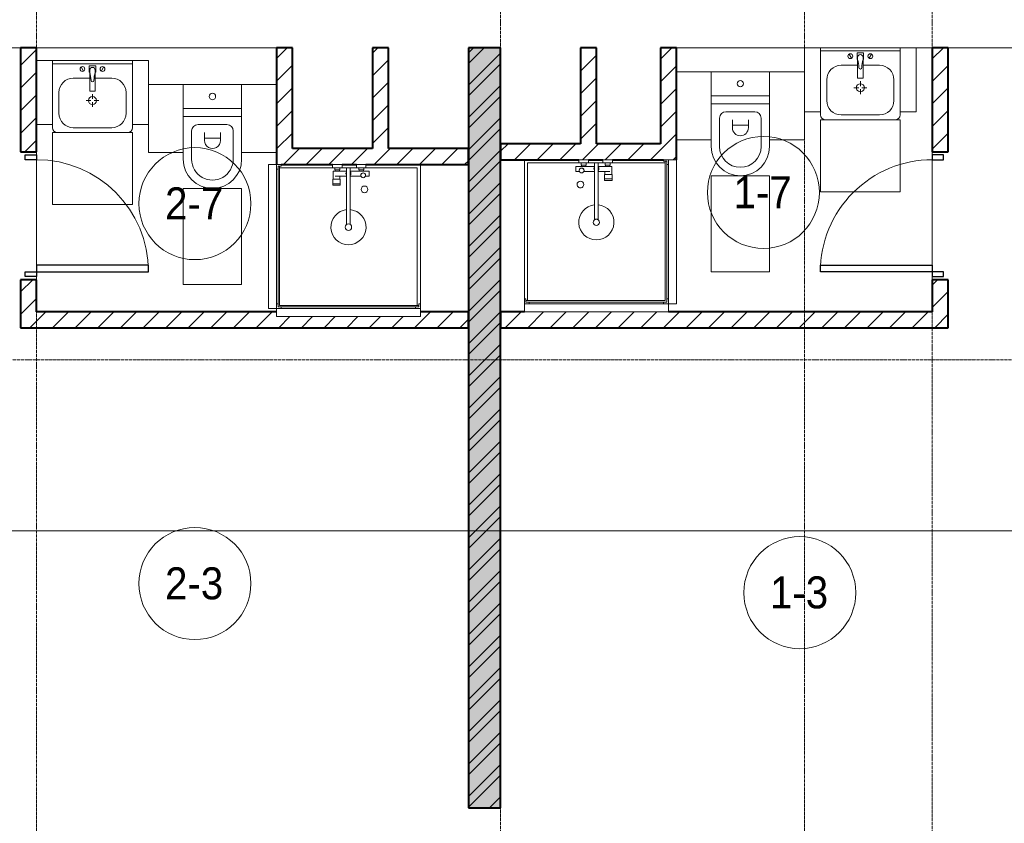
# Model space of a CAD drawing. Header units: millimetres. Extents: x 104173 to 188470, y 7718 to 222239.
# Tile 28 of 50: x 119345 to 125500, y 15903 to 20925. Entities that reach past the tile are written whole.
import ezdxf

# ---------------------------------------------------------------- set-up
doc = ezdxf.new("R2010")
doc.units = ezdxf.units.MM
doc.linetypes.add('ADSK_Линия сетки', pattern=[25, 20, -2.5, 0, -2.5])
doc.linetypes.add('Линия сетки', pattern=[25, 20, -2.5, 0, -2.5])
for name, color, linetype, lineweight in [('Двери', 7, 'Continuous', 18), ('Марки помещений', 7, 'Continuous', 20), ('Мебель', 7, 'Continuous', 18), ('Оси', 7, 'Continuous', 9), ('Перекрытия', 7, 'Continuous', 18), ('Сантехнические приборы', 7, 'Continuous', 18), ('Стены разрез', 7, 'Continuous', 40), ('Форма', 7, 'Continuous', 18)]:
    doc.layers.add(name, color=color, linetype=linetype, lineweight=lineweight)
doc.styles.add('Arial_2', font='arial.ttf', dxfattribs={"width": 0.9, "height": 200})
pattern_1 = [(45, (0, 0), (-70.71068, 70.71068), [])]

# ---------------------------------------------------------------- blocks, each defined once
blk = doc.blocks.new('MR_Душевой поддон - Санузел с душем_900х900-2638749-МКСС_К4_L22_74_700_')
at = {"layer": 'Сантехнические приборы', "color": 253, "true_color": 0xaaaaaa}
for p, q in [((-100, 870), (-90, 870)), ((-90, 870), (-90, 890)), ((-90, 890), (-70, 890)), ((790, 890), (-90, 890)), ((-90, 890), (-90, 10)), ((-80, 10), (-80, 880)), ((-80, 880), (790, 880)), ((-70, 890), (-70, 900)), ((770, 900), (770, 890)), ((770, 890), (790, 890)), ((780, 880), (780, 20)), ((790, 890), (790, 870)), ((790, 880), (790, 890)), ((790, 870), (800, 870)), ((800, 870), (800, 900)), ((800, 870), (800, 0)), ((338.7, 20), (338.7, 375.1)), ((361.3, 375.1), (361.3, 20)), ((251.9, 129.1), (298.9, 129.1)), ((251.9, 120), (251.9, 129.1)), ((298.9, 129.1), (298.9, 120)), ((251.9, 120), (298.9, 120)), ((251.9, 92.5), (251.9, 120)), ((298.9, 120), (251.9, 120)), ((298.9, 92.5), (251.9, 92.5)), ((253.8, 92.5), (296.6, 92.5)), ((253.8, 42), (253.8, 92.5)), ((266.7, 73.7), (338.7, 73.7)), ((296.6, 92.5), (296.6, 73.7)), ((298.9, 120), (298.9, 92.5)), ((361.3, 73.7), (428.7, 73.7)), ((455.7, 73.7), (479.1, 73.7)), ((479.1, 73.7), (479.1, 42)), ((-90, 30), (-100, 30)), ((-90, 10), (-90, 30)), ((-70, 10), (-90, 10)), ((-90, 10), (-80, 10)), ((250.2, 20), (-80, 20)), ((-70, 0), (-70, 10)), ((250.2, 20), (310, 20)), ((250.2, 0), (250.2, 20)), ((266.7, 42), (253.8, 42)), ((264, 34), (296, 34)), ((264, 20), (264, 34)), ((296, 20), (264, 20)), ((338.7, 42), (266.7, 42)), ((266.7, 42), (293.6, 42)), ((266.7, 34), (266.7, 42)), ((293.6, 34), (266.7, 34)), ((293.6, 42), (293.6, 34)), ((296, 34), (296, 20)), ((338.7, 20), (310, 20)), ((310, 20), (310, 0)), ((361.3, 20), (338.7, 20)), ((479.1, 42), (361.3, 42)), ((400, 20), (361.3, 20)), ((400, 0), (400, 20)), ((400, 20), (459.8, 20)), ((414, 20), (414, 34)), ((414, 34), (446, 34)), ((446, 20), (414, 20)), ((416.4, 34), (416.4, 42)), ((416.4, 42), (443.3, 42)), ((443.3, 34), (416.4, 34)), ((443.3, 42), (443.3, 34)), ((446, 34), (446, 20)), ((780, 20), (459.8, 20)), ((459.8, 20), (459.8, 0)), ((-100, 0), (-70, 0)), ((310, 0), (250.2, 0)), ((459.8, 0), (400, 0))]:
    blk.add_line(p, q, dxfattribs=at)
for centre, radius, start, end in [((350, 391.5), 110, 275.91598, 264.08402), ((350, 391.5), 20, 0, 180), ((350, 391.5), 20, 180, 0), ((350, 391.5), 20, 235.4667, 304.5333), ((450, 155.2), 20.9, 360, 180), ((450, 155.2), 20.9, 180, 360), ((350, 56.1), 15.5, 137.00933, 222.99067), ((350, 56.1), 15.5, 317.00933, 42.99067), ((442.2, 67.2), 15, 0, 180), ((442.2, 67.2), 15, 154.04828, 25.95172), ((442.2, 67.2), 15, 180, 0)]:
    blk.add_arc(centre, radius, start, end, dxfattribs=at)
blk = doc.blocks.new('MR_Зона обслуживания - MR_Зона обслуживания-2638751-МКСС_К4_L22_74_700_')
at = {"layer": 'Мебель', "lineweight": 9}
for p, q in [((450, 50), (-450, 50)), ((-450, 50), (-450, 0)), ((-450, 0), (450, 0)), ((450, 0), (450, 50))]:
    blk.add_line(p, q, dxfattribs=at)
blk = doc.blocks.new('MR_Унитаз напольный - Санузел с ванной-2515844-МКСС_К4_L22_74_700_')
at = {"layer": 'Сантехнические приборы', "color": 253, "true_color": 0xaaaaaa}
for p, q in [((-182.5, 200), (-182.5, 50)), ((182.5, 200), (-182.5, 200)), ((182.5, 50), (182.5, 200)), ((-182.5, 50), (182.5, 50)), ((182.5, 50), (-182.5, 50)), ((-182.5, 50), (-182.5, 0)), ((-182.5, 0), (182.5, 0)), ((182.5, 0), (182.5, 50)), ((182.5, 0), (-182.5, 0)), ((-182.5, 0), (-182.5, -267.5)), ((-90, -50), (90, -50)), ((182.5, -267.5), (182.5, 0)), ((-130, -267.5), (-130, -90)), ((-50, -150), (-50, -100)), ((50, -100), (50, -150)), ((130, -90), (130, -267.5)), ((-50, -135), (50, -135))]:
    blk.add_line(p, q, dxfattribs=at)
for centre, radius, start, end in [((0, 125), 20, 0, 180), ((0, 125), 20, 180, 0), ((-90, -90), 40, 90, 180), ((90, -90), 40, 360, 90), ((0, -150), 50, 180, 0), ((0, -267.5), 182.5, 180, 360), ((0, -267.5), 130, 180, 0)]:
    blk.add_arc(centre, radius, start, end, dxfattribs=at)
blk = doc.blocks.new('MR_Зона обслуживания - MR_Зона обслуживания-2638726-МКСС_К4_L22_74_700_')
at = {"layer": 'Мебель', "lineweight": 9}
for p, q in [((182.5, 0), (-182.5, 0)), ((-182.5, 0), (-182.5, -600)), ((182.5, -600), (182.5, 0)), ((-182.5, -600), (182.5, -600))]:
    blk.add_line(p, q, dxfattribs=at)
blk = doc.blocks.new('MR_Зона обслуживания - MR_Зона обслуживания-V12-МКСС_К4_L22_74_700_')
at = {"layer": 'Мебель', "lineweight": 9}
for p, q in [((108.75, 0), (-108.75, 0)), ((108.75, -425), (108.75, -250)), ((-108.75, -425), (108.75, -425))]:
    blk.add_line(p, q, dxfattribs=at)
blk = doc.blocks.new('MR_Зона обслуживания - MR_Зона обслуживания-V13-МКСС_К4_L22_74_700_')
at = {"layer": 'Мебель', "lineweight": 9}
for p, q in [((108.75, 0), (-108.75, 0)), ((-108.75, -425), (108.75, -425))]:
    blk.add_line(p, q, dxfattribs=at)
blk = doc.blocks.new('MR_Тумба-Умывальник с зеркалом - Тумба-умывальник_500-2638752-МКСС_К4_L22_74_700_')
at = {"layer": 'Сантехнические приборы', "color": 253, "true_color": 0xaaaaaa}
for p, q in [((-250, 400), (-250, 420)), ((-120, 420), (120, 420)), ((250, 420), (250, 400)), ((-210, 200), (-210, 330)), ((210, 330), (210, 200)), ((-10, 250), (-40, 250)), ((0, 290), (0, 260)), ((40, 250), (10, 250)), ((-17, 73.1), (-17, 187.9)), ((-14, 190.9), (14, 190.9)), ((0, 210), (0, 240)), ((17, 187.9), (17, 73.1)), ((-17, 110), (-120, 110)), ((-69.7, 39.8), (-55.6, 66.3)), ((-20, 73.1), (-17, 73.1)), ((-20, 33.1), (-20, 73.1)), ((-17, 60), (-17, 73.1)), ((120, 110), (17, 110)), ((17, 73.1), (17, 60)), ((17, 73.1), (20, 73.1)), ((20, 73.1), (20, 33.1)), ((69.7, 39.8), (55.6, 66.3)), ((-250, 20), (250, 20)), ((250, 0), (-250, 0)), ((20, 33.1), (-20, 33.1))]:
    blk.add_line(p, q, dxfattribs=at)
for centre, radius, start, end in [((-220, 420), 30, 90, 180), ((220, 420), 30, 0, 90), ((-120, 330), 90, 90, 180), ((120, 330), 90, 0, 90), ((0, 250), 25, 360, 180), ((0, 250), 25, 180, 360), ((-120, 200), 90, 180, 270), ((-14, 187.9), 3, 90, 180), ((-14, 187.9), 3, 105, 165), ((14, 187.9), 3, 0, 90), ((14, 187.9), 3, 15, 75), ((120, 200), 90, 270, 0), ((-217.6, 129.9), 208.5, 344.18231, 358.4054), ((0, 124.1), 9.19, 0, 180), ((217.6, 129.9), 208.5, 181.5946, 195.81769), ((-62.7, 53.1), 15, 0, 180), ((62.7, 53.1), 15, 0, 180), ((-62.7, 53.1), 15, 180, 0), ((0, 60), 17, 180, 0), ((62.7, 53.1), 15, 180, 0)]:
    blk.add_arc(centre, radius, start, end, dxfattribs=at)
blk = doc.blocks.new('MR_Зона обслуживания - MR_Зона обслуживания-2638754-МКСС_К4_L22_74_700_')
at = {"layer": 'Мебель', "lineweight": 9}
for p, q in [((250, 450), (-250, 450)), ((-250, 450), (-250, 0)), ((250, 0), (250, 450)), ((-250, 0), (250, 0))]:
    blk.add_line(p, q, dxfattribs=at)
blk = doc.blocks.new('MR_Зона обслуживания - MR_Зона обслуживания-V14-МКСС_К4_L22_74_700_')
at = {"layer": 'Мебель', "lineweight": 9}
for p, q in [((50, 400), (-50, 400)), ((-50, 400), (-50, 0)), ((50, 0), (50, 400)), ((-50, 0), (50, 0))]:
    blk.add_line(p, q, dxfattribs=at)
blk = doc.blocks.new('A_DOR_Door - Вн_3_Одинарная_800x2100-3010512-МКСС_К4_L22_74_700_')
at = {"layer": 'Двери', "color": 253, "lineweight": 30, "true_color": 0xaaaaaa}
for p, q in [((-350, 50), (-350, 750)), ((-350, 750), (-310, 750)), ((-350, 50), (-350, 750)), ((-310, 750), (-310, 50)), ((-380, 50), (-380, -20)), ((-350, 50), (-380, 50)), ((-310, 50), (-350, 50)), ((-350, -20), (-350, 50)), ((380, 50), (350, 50)), ((350, 50), (350, -20)), ((380, -20), (380, 50)), ((-380, -20), (-350, -20)), ((350, -20), (380, -20))]:
    blk.add_line(p, q, dxfattribs=at)
at = {"layer": 'Двери', "color": 254, "lineweight": 9, "true_color": 0xd4d4d4}
blk.add_arc((-350, 50), 700, 360, 90, dxfattribs=at)
blk = doc.blocks.new('MR_Душевой поддон - Санузел с душем_900х900-2515848-МКСС_К4_L22_74_700_')
at = {"layer": 'Сантехнические приборы', "color": 253, "true_color": 0xaaaaaa}
for p, q in [((-70, 0), (-100, 0)), ((-70, -10), (-70, 0)), ((310, 0), (250.2, 0)), ((250.2, 0), (250.2, -20)), ((310, -20), (310, 0)), ((459.8, 0), (400, 0)), ((400, 0), (400, -20)), ((459.8, -20), (459.8, 0)), ((-100, -30), (-90, -30)), ((-90, -30), (-90, -10)), ((-90, -10), (-70, -10)), ((-80, -10), (-90, -10)), ((-90, -10), (-90, -890)), ((-80, -880), (-80, -10)), ((250.2, -20), (-80, -20)), ((250.2, -20), (310, -20)), ((266.7, -42), (253.8, -42)), ((253.8, -42), (253.8, -92.5)), ((296, -20), (264, -20)), ((264, -20), (264, -34)), ((264, -34), (296, -34)), ((293.6, -34), (266.7, -34)), ((266.7, -34), (266.7, -42)), ((338.7, -42), (266.7, -42)), ((266.7, -42), (293.6, -42)), ((293.6, -42), (293.6, -34)), ((296, -34), (296, -20)), ((338.7, -20), (310, -20)), ((361.3, -20), (338.7, -20)), ((338.7, -20), (338.7, -375.1)), ((400, -20), (361.3, -20)), ((361.3, -375.1), (361.3, -20)), ((479.1, -42), (361.3, -42)), ((400, -20), (459.8, -20)), ((446, -20), (414, -20)), ((414, -20), (414, -34)), ((414, -34), (446, -34)), ((443.3, -34), (416.4, -34)), ((416.4, -34), (416.4, -42)), ((416.4, -42), (443.3, -42)), ((443.3, -42), (443.3, -34)), ((446, -34), (446, -20)), ((780, -20), (459.8, -20)), ((479.1, -73.7), (479.1, -42)), ((780, -880), (780, -20)), ((800, -870), (800, 0)), ((298.9, -92.5), (251.9, -92.5)), ((251.9, -92.5), (251.9, -120)), ((251.9, -120), (298.9, -120)), ((298.9, -120), (251.9, -120)), ((251.9, -120), (251.9, -129.1)), ((253.8, -92.5), (296.6, -92.5)), ((266.7, -73.7), (338.7, -73.7)), ((296.6, -92.5), (296.6, -73.7)), ((298.9, -120), (298.9, -92.5)), ((298.9, -129.1), (298.9, -120)), ((361.3, -73.7), (428.7, -73.7)), ((455.7, -73.7), (479.1, -73.7)), ((251.9, -129.1), (298.9, -129.1)), ((-90, -870), (-100, -870)), ((-90, -890), (-90, -870)), ((-70, -890), (-90, -890)), ((-90, -890), (790, -890)), ((790, -880), (-80, -880)), ((-70, -900), (-70, -890)), ((790, -890), (770, -890)), ((770, -890), (770, -900)), ((800, -870), (790, -870)), ((790, -870), (790, -890)), ((790, -890), (790, -880)), ((800, -900), (800, -870))]:
    blk.add_line(p, q, dxfattribs=at)
for centre, radius, start, end in [((350, -56.1), 15.5, 137.00933, 222.99067), ((350, -56.1), 15.5, 317.00933, 42.99067), ((442.2, -67.2), 15, 334.04828, 205.95172), ((442.2, -67.2), 15, 0, 180), ((442.2, -67.2), 15, 180, 360), ((450, -155.2), 20.9, 0, 180), ((450, -155.2), 20.9, 180, 0), ((350, -391.5), 110, 95.91598, 84.08402), ((350, -391.5), 20, 0, 180), ((350, -391.5), 20, 180, 360), ((350, -391.5), 20, 55.4667, 124.5333)]:
    blk.add_arc(centre, radius, start, end, dxfattribs=at)
blk = doc.blocks.new('MR_Зона обслуживания - MR_Зона обслуживания-2638758-МКСС_К4_L22_74_700_')
at = {"layer": 'Мебель', "lineweight": 9}
for p, q in [((450, 0), (-450, 0)), ((-450, 0), (-450, -50)), ((450, -50), (450, 0)), ((-450, -50), (450, -50))]:
    blk.add_line(p, q, dxfattribs=at)
blk = doc.blocks.new('MR_Унитаз напольный - Санузел с ванной-2638740-МКСС_К4_L22_74_700_')
at = {"layer": 'Сантехнические приборы', "color": 253, "true_color": 0xaaaaaa}
for p, q in [((-182.5, 0), (-182.5, 267.5)), ((-130, 267.5), (-130, 90)), ((130, 90), (130, 267.5)), ((182.5, 267.5), (182.5, 0)), ((-50, 150), (-50, 100)), ((-50, 135), (50, 135)), ((50, 100), (50, 150)), ((182.5, 0), (-182.5, 0)), ((-182.5, -50), (-182.5, 0)), ((-182.5, 0), (182.5, 0)), ((-90, 50), (90, 50)), ((182.5, 0), (182.5, -50)), ((-182.5, -50), (182.5, -50)), ((-182.5, -200), (-182.5, -50)), ((182.5, -50), (-182.5, -50)), ((182.5, -50), (182.5, -200)), ((182.5, -200), (-182.5, -200))]:
    blk.add_line(p, q, dxfattribs=at)
for centre, radius, start, end in [((0, 267.5), 182.5, 0, 180), ((0, 267.5), 130, 360, 180), ((0, 150), 50, 360, 180), ((-90, 90), 40, 180, 270), ((90, 90), 40, 270, 360), ((0, -125), 20, 360, 180), ((0, -125), 20, 180, 360)]:
    blk.add_arc(centre, radius, start, end, dxfattribs=at)
blk = doc.blocks.new('MR_Зона обслуживания - MR_Зона обслуживания-V8-МКСС_К4_L22_74_700_')
at = {"layer": 'Мебель', "lineweight": 9}
for p, q in [((182.5, 600), (-182.5, 600)), ((-182.5, 600), (-182.5, 0)), ((182.5, 0), (182.5, 600)), ((-182.5, 0), (182.5, 0))]:
    blk.add_line(p, q, dxfattribs=at)
blk = doc.blocks.new('MR_Зона обслуживания - MR_Зона обслуживания-V27-МКСС_К4_L22_74_700_')
at = {"layer": 'Мебель', "lineweight": 9}
for p, q in [((108.75, 425), (-108.75, 425)), ((108.75, 250), (108.75, 425)), ((-108.75, 0), (108.75, 0))]:
    blk.add_line(p, q, dxfattribs=at)
blk = doc.blocks.new('MR_Зона обслуживания - MR_Зона обслуживания-V28-МКСС_К4_L22_74_700_')
at = {"layer": 'Мебель', "lineweight": 9}
for p, q in [((108.75, 425), (-108.75, 425)), ((-108.75, 0), (108.75, 0))]:
    blk.add_line(p, q, dxfattribs=at)
blk = doc.blocks.new('MR_Тумба-Умывальник с зеркалом - Тумба-умывальник_500-V29-МКСС_К4_L22_74_700_')
at = {"layer": 'Сантехнические приборы', "color": 253, "true_color": 0xaaaaaa}
for p, q in [((250, 0), (-250, 0)), ((-250, -20), (250, -20)), ((-69.7, -39.8), (-55.6, -66.3)), ((20, -33.1), (-20, -33.1)), ((-20, -33.1), (-20, -73.1)), ((-17, -60), (-17, -73.1)), ((17, -73.1), (17, -60)), ((20, -73.1), (20, -33.1)), ((69.7, -39.8), (55.6, -66.3)), ((-17, -110), (-120, -110)), ((-20, -73.1), (-17, -73.1)), ((-17, -73.1), (-17, -187.9)), ((17, -187.9), (17, -73.1)), ((17, -73.1), (20, -73.1)), ((120, -110), (17, -110)), ((-210, -200), (-210, -330)), ((-14, -190.9), (14, -190.9)), ((0, -210), (0, -240)), ((210, -330), (210, -200)), ((-10, -250), (-40, -250)), ((0, -290), (0, -260)), ((40, -250), (10, -250)), ((-250, -400), (-250, -420)), ((-120, -420), (120, -420)), ((250, -420), (250, -400))]:
    blk.add_line(p, q, dxfattribs=at)
for centre, radius, start, end in [((-62.7, -53.1), 15, 360, 180), ((-62.7, -53.1), 15, 180, 360), ((0, -60), 17, 360, 180), ((62.7, -53.1), 15, 360, 180), ((62.7, -53.1), 15, 180, 360), ((-120, -200), 90, 90, 180), ((-217.6, -129.9), 208.5, 1.5946, 15.81769), ((217.6, -129.9), 208.5, 164.18231, 178.4054), ((120, -200), 90, 360, 90), ((0, -124.1), 9.19, 180, 360), ((0, -250), 25, 0, 180), ((-14, -187.9), 3, 180, 270), ((-14, -187.9), 3, 195, 255), ((14, -187.9), 3, 270, 0), ((14, -187.9), 3, 285, 345), ((0, -250), 25, 180, 0), ((-120, -330), 90, 180, 270), ((120, -330), 90, 270, 360), ((-220, -420), 30, 180, 270), ((220, -420), 30, 270, 360)]:
    blk.add_arc(centre, radius, start, end, dxfattribs=at)
blk = doc.blocks.new('MR_Зона обслуживания - MR_Зона обслуживания-2638755-МКСС_К4_L22_74_700_')
at = {"layer": 'Мебель', "lineweight": 9}
for p, q in [((250, 0), (-250, 0)), ((-250, 0), (-250, -450)), ((250, -450), (250, 0)), ((-250, -450), (250, -450))]:
    blk.add_line(p, q, dxfattribs=at)
blk = doc.blocks.new('MR_Зона обслуживания - MR_Зона обслуживания-V30-МКСС_К4_L22_74_700_')
at = {"layer": 'Мебель', "lineweight": 9}
for p, q in [((50, 0), (-50, 0)), ((-50, 0), (-50, -400)), ((50, -400), (50, 0)), ((-50, -400), (50, -400))]:
    blk.add_line(p, q, dxfattribs=at)
blk = doc.blocks.new('MR_Зона обслуживания - MR_Зона обслуживания-V31-МКСС_К4_L22_74_700_')
at = {"layer": 'Мебель', "lineweight": 9}
for p, q in [((50, 0), (-50, 0)), ((50, -400), (50, 0)), ((-50, -400), (50, -400))]:
    blk.add_line(p, q, dxfattribs=at)
blk = doc.blocks.new('A_DOR_Door - Вн_3_Одинарная_800x2100-3061110-МКСС_К4_L22_74_700_')
at = {"layer": 'Двери', "color": 253, "lineweight": 30, "true_color": 0xaaaaaa}
for p, q in [((-380, 20), (-350, 20)), ((-380, -50), (-380, 20)), ((-350, 20), (-350, -50)), ((350, -50), (350, 20)), ((350, 20), (380, 20)), ((380, 20), (380, -50)), ((-350, -50), (-380, -50)), ((-350, -50), (-350, -750)), ((-310, -50), (-350, -50)), ((-350, -50), (-350, -750)), ((-310, -750), (-310, -50)), ((380, -50), (350, -50)), ((-350, -750), (-310, -750))]:
    blk.add_line(p, q, dxfattribs=at)
at = {"layer": 'Двери', "color": 254, "lineweight": 9, "true_color": 0xd4d4d4}
blk.add_arc((-350, -50), 700, 270, 0, dxfattribs=at)
blk = doc.blocks.new('135_SLK_K4_AR_rvt-1-МКСС_К4_L22_74_700_')
at = {"layer": 'Стены разрез', "lineweight": 9, "true_color": 0xaaaaaa}
h = blk.add_hatch(dxfattribs=at)
h.set_pattern_fill('FP_3', color=253, style=0, pattern_type=2)
h.set_pattern_definition(pattern_1)
h.paths.add_polyline_path([(119450, 19100), (119450, 19300), (119350, 19300), (119350, 19100)])
h.paths.add_polyline_path([(119450, 20100), (119450, 20750), (119350, 20750), (119350, 20100)])
h = blk.add_hatch(dxfattribs=at)
h.set_pattern_fill('FP_3', color=253, style=0, pattern_type=2)
h.set_pattern_definition(pattern_1)
h.paths.add_polyline_path([(120990.1, 20119.9), (121050, 20119.9), (121050, 20750), (120950, 20750), (120950, 20119.9)])
h = blk.add_hatch(dxfattribs=at)
h.set_pattern_fill('FP_3', color=253, style=0, pattern_type=2)
h.set_pattern_definition(pattern_1)
h.paths.add_polyline_path([(121650, 20119.9), (121650, 20750), (121550, 20750), (121550, 20119.9)])
h = blk.add_hatch(dxfattribs=at)
h.set_pattern_fill('FP_1', color=253, style=0, pattern_type=2)
h.set_pattern_definition([(50, (0, 0), (218.62117, -19.1268), [22.86, -251.46]), (355, (0, 0), (-42.29187, 229.2684), [18.288, -201.168]), (100.451, (18.22, -1.6), (176.33107, 210.13963), [19.428, -213.708]), (46.184, (0, 60.96), (325.29495, -50.45164), [34.29, -377.19]), (96.636, (27.1, 56.76), (284.883, 296.91266), [29.142, -320.562]), (351.184, (0, 60.96), (284.8858, 296.9107), [27.432, -301.752]), (21, (30.48, 45.72), (181.93753, -122.71832), [22.86, -251.46]), (326, (30.48, 45.72), (74.16223, 221.0262), [18.288, -201.168]), (71.451, (45.64, 35.5), (256.10035, 98.30526), [19.428, -213.708]), (37.5, (0, 0), (3.70639, 101.465895), [3.353, -195.377, 3.353, -200.863, -201.93]), (37.5, (0, 0), (3.70639, 101.465895), [-402.946, 3.353, -198.577]), (7.5, (0, 0), (80.18358, 120.21653), [3.353, -113.081, 3.353, -190.805, -76.962]), (7.5, (0, 0), (80.18358, 120.21653), [-310.591, 3.353, -73.609]), (327.5, (-67.97, 0), (162.708646, -6.87497), [3.353, -72.847, 3.353, -234.391, -315.468]), (327.5, (-67.97, 0), (162.708646, -6.87497), [-313.944, 3.353, -312.115]), (317.5, (-98.45, 0), (177.75468, 30.51183), [3.353, -95.707, 3.353, -154.534, -224.028]), (317.5, (-98.45, 0), (177.75468, 30.51183), [-256.946, 3.353, -220.675])])
h.paths.add_polyline_path([(122350, 16000), (122350, 20750), (122150, 20750), (122150, 16000)])
h = blk.add_hatch(dxfattribs=at)
h.set_pattern_fill('FP_2', color=253, style=0, pattern_type=2)
h.set_pattern_definition([(45, (0, 0), (-101.02788, 101.02788), []), (45, (67.35, 0), (-101.02788, 101.02788), [])])
h.paths.add_polyline_path([(122350, 16000), (122350, 20750), (122150, 20750), (122150, 16000)])
h = blk.add_hatch(dxfattribs=at)
h.set_pattern_fill('FP_3', color=253, style=0, pattern_type=2)
h.set_pattern_definition(pattern_1)
h.paths.add_polyline_path([(122950, 20150), (122950, 20750), (122850, 20750), (122850, 20150)])
h = blk.add_hatch(dxfattribs=at)
h.set_pattern_fill('FP_3', color=253, style=0, pattern_type=2)
h.set_pattern_definition(pattern_1)
h.paths.add_polyline_path([(123450, 20150), (123450, 20750), (123350, 20750), (123350, 20150)])
h = blk.add_hatch(dxfattribs=at)
h.set_pattern_fill('FP_3', color=253, style=0, pattern_type=2)
h.set_pattern_definition(pattern_1)
h.paths.add_polyline_path([(125150, 19100), (125150, 19300), (125050, 19300), (125050, 19100)])
h.paths.add_polyline_path([(125050, 20100), (125150, 20100), (125150, 20750), (125050, 20750), (125050, 20564.6)])
h = blk.add_hatch(dxfattribs=at)
h.set_pattern_fill('FP_3', color=253, style=0, pattern_type=2)
h.set_pattern_definition(pattern_1)
h.paths.add_polyline_path([(123370, 20050), (123450, 20050), (123450, 20150), (122350, 20150), (122350, 20050), (123307.2, 20050)])
h = blk.add_hatch(dxfattribs=at)
h.set_pattern_fill('FP_3', color=253, style=0, pattern_type=2)
h.set_pattern_definition(pattern_1)
h.paths.add_polyline_path([(121300.2, 20019.9), (122150, 20019.9), (122150, 20119.9), (120950, 20119.9), (120950, 20019.9), (121221.8, 20019.9)])
h = blk.add_hatch(dxfattribs=at)
h.set_pattern_fill('FP_3', color=253, style=0, pattern_type=2)
h.set_pattern_definition(pattern_1)
h.paths.add_polyline_path([(119350, 19000), (122150, 19000), (122150, 19100), (121850, 19100), (121850, 19069.9), (120950, 19069.9), (120950, 19100), (119350, 19100)])
h = blk.add_hatch(dxfattribs=at)
h.set_pattern_fill('FP_3', color=253, style=0, pattern_type=2)
h.set_pattern_definition(pattern_1)
h.paths.add_polyline_path([(125150, 19000), (125150, 19100), (122350, 19100), (122350, 19000), (124234, 19000)])
at = {"layer": 'Перекрытия', "color": 253, "true_color": 0xaaaaaa}
for p, q in [((119350, 20750), (116950, 20750)), ((120950, 20750), (119450, 20750)), ((124250, 20750), (123450, 20750)), ((124850, 20750), (124350, 20750)), ((125050, 20750), (124950, 20750)), ((127850, 20750), (125150, 20750)), ((119450, 20100), (119450, 20080)), ((119450, 20080), (119450, 20100)), ((125050, 20100), (125050, 20080)), ((125050, 20080), (125050, 20100)), ((119450, 20050), (119450, 19390)), ((119450, 19390), (119450, 20050)), ((125050, 20050), (125050, 19390)), ((125050, 19390), (125050, 20050)), ((119450, 19320), (119450, 19300)), ((119450, 19300), (119450, 19320)), ((125050, 19320), (125050, 19300)), ((125050, 19300), (125050, 19320))]:
    blk.add_line(p, q, dxfattribs=at)
at = {"layer": 'Стены разрез', "color": 253, "true_color": 0xaaaaaa}
for p, q in [((119450, 20750), (119350, 20750)), ((119350, 20750), (119350, 20100)), ((119450, 20100), (119450, 20750)), ((121050, 20750), (120950, 20750)), ((120950, 20750), (120950, 20119.9)), ((121050, 20119.9), (121050, 20750)), ((121650, 20750), (121550, 20750)), ((121550, 20750), (121550, 20119.9)), ((121650, 20119.9), (121650, 20750)), ((122350, 20750), (122150, 20750)), ((122150, 20750), (122150, 16000)), ((122350, 16000), (122350, 20750)), ((122950, 20750), (122850, 20750)), ((122850, 20750), (122850, 20150)), ((122950, 20150), (122950, 20750)), ((123450, 20750), (123350, 20750)), ((123350, 20750), (123350, 20150)), ((123450, 20150), (123450, 20750)), ((125150, 20750), (125050, 20750)), ((125050, 20750), (125050, 20100)), ((125150, 20100), (125150, 20750)), ((122850, 20150), (122350, 20150)), ((122350, 20150), (122350, 20050)), ((123350, 20150), (122950, 20150)), ((123450, 20050), (123450, 20150)), ((119350, 20100), (119450, 20100)), ((120950, 20119.9), (120950, 20019.9)), ((121550, 20119.9), (121050, 20119.9)), ((122150, 20119.9), (121650, 20119.9)), ((122150, 20019.9), (122150, 20119.9)), ((125050, 20100), (125150, 20100)), ((120980, 20019.9), (121300.2, 20019.9)), ((121360, 20019.9), (121450, 20019.9)), ((121509.8, 20019.9), (122150, 20019.9)), ((122350, 20050), (122840.2, 20050)), ((122900, 20050), (122990, 20050)), ((123049.8, 20050), (123370, 20050)), ((119450, 19300), (119350, 19300)), ((119350, 19300), (119350, 19100)), ((119450, 19100), (119450, 19300)), ((125150, 19300), (125050, 19300)), ((125050, 19300), (125050, 19100)), ((125150, 19100), (125150, 19300)), ((119350, 19100), (119350, 19000)), ((120950, 19100), (119450, 19100)), ((122150, 19100), (121850, 19100)), ((122150, 19000), (122150, 19100)), ((122500, 19100), (122350, 19100)), ((122350, 19100), (122350, 19000)), ((125050, 19100), (123400, 19100)), ((125150, 19000), (125150, 19100)), ((119350, 19000), (122150, 19000)), ((122350, 19000), (125150, 19000)), ((122150, 16000), (122350, 16000))]:
    blk.add_line(p, q, dxfattribs=at)
at = {"layer": 'Двери', "color": 253, "lineweight": 18, "true_color": 0xaaaaaa, "rotation": 90}
for name, p in [('A_DOR_Door - Вн_3_Одинарная_800x2100-3061110-МКСС_К4_L22_74_700_', (119400, 19700)), ('A_DOR_Door - Вн_3_Одинарная_800x2100-3010512-МКСС_К4_L22_74_700_', (125100, 19700))]:
    blk.add_blockref(name, p, dxfattribs=at)
at = {"layer": 'Мебель', "color": 253, "lineweight": 18, "true_color": 0xaaaaaa}
for name, p, rotation in [('MR_Зона обслуживания - MR_Зона обслуживания-V14-МКСС_К4_L22_74_700_', (124300, 20750), 180), ('MR_Зона обслуживания - MR_Зона обслуживания-V14-МКСС_К4_L22_74_700_', (124900, 20750), 180), ('MR_Зона обслуживания - MR_Зона обслуживания-V27-МКСС_К4_L22_74_700_', (120258.8, 20519.9), 180), ('MR_Зона обслуживания - MR_Зона обслуживания-V28-МКСС_К4_L22_74_700_', (120841.3, 20519.9), 180), ('MR_Зона обслуживания - MR_Зона обслуживания-2638754-МКСС_К4_L22_74_700_', (124600, 20300), 180), ('MR_Зона обслуживания - MR_Зона обслуживания-2638758-МКСС_К4_L22_74_700_', (120950, 19569.9), 269.9999999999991), ('MR_Зона обслуживания - MR_Зона обслуживания-2638751-МКСС_К4_L22_74_700_', (123400, 19600), 270.0000000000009), ('MR_Зона обслуживания - MR_Зона обслуживания-V8-МКСС_К4_L22_74_700_', (120550, 19869.9), 180), ('MR_Зона обслуживания - MR_Зона обслуживания-2638751-МКСС_К4_L22_74_700_', (122950, 19150), 180)]:
    blk.add_blockref(name, p, dxfattribs=dict(at, rotation=rotation))
for name, p in [('MR_Зона обслуживания - MR_Зона обслуживания-V31-МКСС_К4_L22_74_700_', (119500, 20669.9)), ('MR_Зона обслуживания - MR_Зона обслуживания-V30-МКСС_К4_L22_74_700_', (120100, 20669.9)), ('MR_Зона обслуживания - MR_Зона обслуживания-V13-МКСС_К4_L22_74_700_', (123558.8, 20600)), ('MR_Зона обслуживания - MR_Зона обслуживания-V12-МКСС_К4_L22_74_700_', (124141.3, 20600)), ('MR_Зона обслуживания - MR_Зона обслуживания-2638755-МКСС_К4_L22_74_700_', (119800, 20219.9)), ('MR_Зона обслуживания - MR_Зона обслуживания-2638726-МКСС_К4_L22_74_700_', (123850, 19950)), ('MR_Зона обслуживания - MR_Зона обслуживания-2638758-МКСС_К4_L22_74_700_', (121400, 19119.9))]:
    blk.add_blockref(name, p, dxfattribs=at)
at = {"layer": 'Сантехнические приборы', "color": 253, "lineweight": 18, "true_color": 0xaaaaaa, "rotation": 180}
for name, p in [('MR_Тумба-Умывальник с зеркалом - Тумба-умывальник_500-2638752-МКСС_К4_L22_74_700_', (124600, 20750)), ('MR_Унитаз напольный - Санузел с ванной-2638740-МКСС_К4_L22_74_700_', (120550, 20319.9)), ('MR_Душевой поддон - Санузел с душем_900х900-2638749-МКСС_К4_L22_74_700_', (123300, 20050))]:
    blk.add_blockref(name, p, dxfattribs=at)
at = {"layer": 'Сантехнические приборы', "color": 253, "lineweight": 18, "true_color": 0xaaaaaa}
for name, p in [('MR_Тумба-Умывальник с зеркалом - Тумба-умывальник_500-V29-МКСС_К4_L22_74_700_', (119800, 20669.9)), ('MR_Унитаз напольный - Санузел с ванной-2515844-МКСС_К4_L22_74_700_', (123850, 20400)), ('MR_Душевой поддон - Санузел с душем_900х900-2515848-МКСС_К4_L22_74_700_', (121050, 20019.9))]:
    blk.add_blockref(name, p, dxfattribs=at)
blk = doc.blocks.new('135_SLK_K4_AR_FCD_rvt-1-МКСС_К4_L22_74_700_')
at = {"layer": 'Форма', "color": 253, "lineweight": 9, "true_color": 0xaaaaaa}
blk.add_line((136800, 17730), (109980.6, 17730), dxfattribs=at)
blk = doc.blocks.new('050_Марка_Помещение - Номер-620969-МКСС_К4_L22_74_700_')
at = {"layer": 'Марки помещений'}
blk.add_circle((0, 0), 3.5, dxfattribs=at)

msp = doc.modelspace()

# ---------------------------------------------------------------- linework, layer by layer
at = {"layer": 'Оси', "linetype": 'Линия сетки'}
for p, q in [((119450, 13295.7), (119450, 33100)), ((122350, 12025.7), (122350, 33100)), ((124250, 13295.7), (124250, 33100)), ((125050, 12025.7), (125050, 33100))]:
    msp.add_line(p, q, dxfattribs=at)
at = {"layer": 'Оси', "linetype": 'ADSK_Линия сетки'}
msp.add_line((136991.6, 18800), (104991.1, 18800), dxfattribs=at)

# ---------------------------------------------------------------- block references
at = {"lineweight": 5}
for name in ['135_SLK_K4_AR_FCD_rvt-1-МКСС_К4_L22_74_700_', '135_SLK_K4_AR_rvt-1-МКСС_К4_L22_74_700_']:
    msp.add_blockref(name, (0, 0), dxfattribs=at)
at = {"layer": 'Марки помещений', "xscale": 99.99999999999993, "yscale": 99.99999999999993, "zscale": 99.99999999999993}
for p in [(123994.1, 19845.4), (120440.3, 19775.5), (120440.3, 17401), (124221.8, 17344.3)]:
    msp.add_blockref('050_Марка_Помещение - Номер-620969-МКСС_К4_L22_74_700_', p, dxfattribs=at)

# ---------------------------------------------------------------- texts
at = {"layer": 'Марки помещений', "lineweight": 9, "char_height": 200, "width": 447.342, "attachment_point": 1, "style": 'Arial_2'}
for s, insert in [('1-7', (123807.6, 19947.1)), ('2-7', (120253.8, 19877.2)), ('2-3', (120253.8, 17502.8)), ('1-3', (124035.3, 17446.1))]:
    msp.add_mtext(s, dxfattribs=dict(at, insert=insert))

doc.saveas('drawing.dxf')
